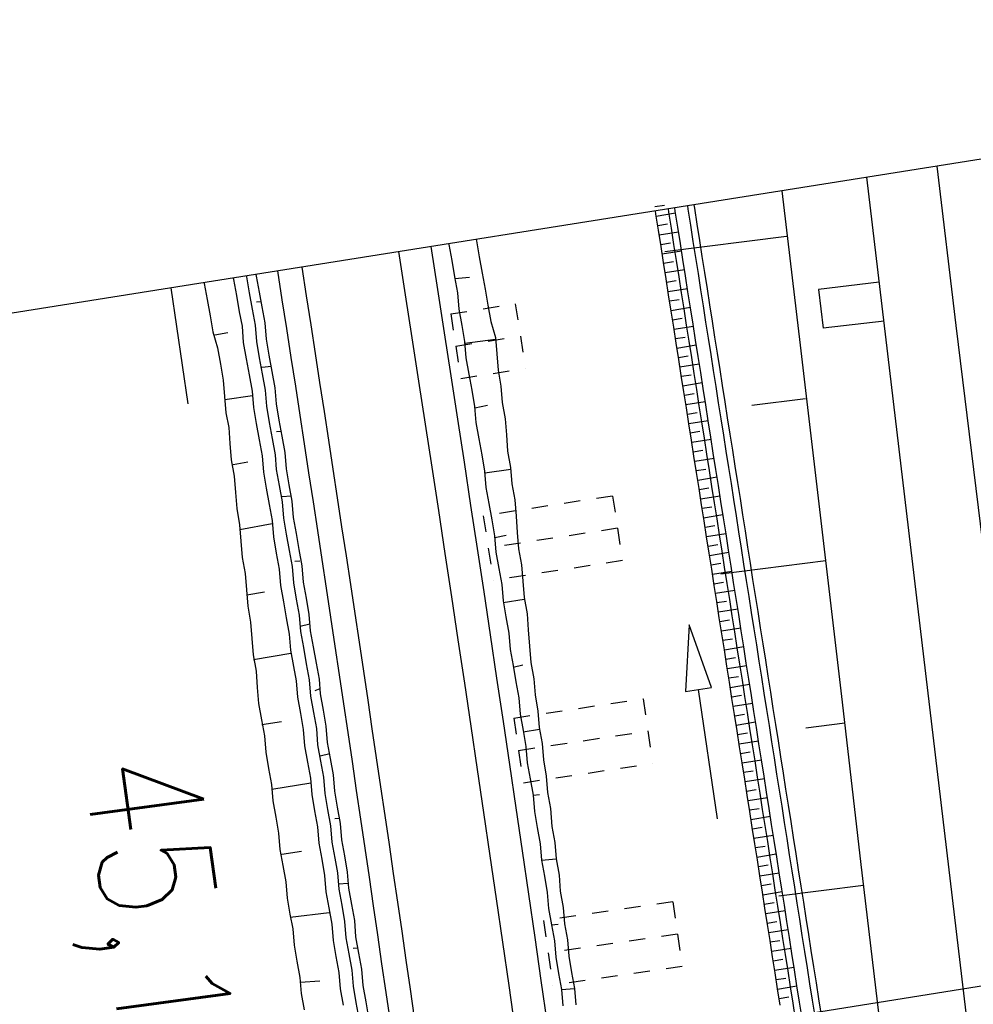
# Model space of a CAD drawing. Extents: x 447827 to 448299, y 438389 to 439851.
# Tile 109 of 116: x 447886 to 447916, y 439793 to 439823. Entities that reach past the tile are written whole.
import ezdxf

# ---------------------------------------------------------------- set-up
doc = ezdxf.new("R2010")
doc.units = 0
doc.header["$LTSCALE"] = 2
doc.header["$MEASUREMENT"] = 0
for name, pattern in [('ACAD_ISO05W100', [0.5, 0.25, -0.25]), ('AUSGEZOGEN', [0]), ('PUNKTX2', [0.5, 0.25, -0.25])]:
    doc.linetypes.add(name, pattern=pattern)
doc.layers.get('0').update_dxf_attribs({"linetype": 'AUSGEZOGEN'})
for name, color, linetype in [('DB-Bahnachse', 7, 'CONTINUOUS'), ('DB-Gleisachse', 7, 'CONTINUOUS'), ('DB-GRABEN', 15, 'AUSGEZOGEN'), ('DB-HZV-Stützscheiben', 15, 'CONTINUOUS'), ('DB-Ingenieurbauwerke', 15, 'CONTINUOUS'), ('DB-Regenrückhaltebecken_605', 15, 'CONTINUOUS'), ('DB-Wegboeschungen', 15, 'CONTINUOUS'), ('DB-Wege', 15, 'CONTINUOUS'), ('FBRTOP', 250, 'AUSGEZOGEN'), ('Planeinteilung', 250, 'CONTINUOUS'), ('RAHMEN', 7, 'AUSGEZOGEN')]:
    doc.layers.add(name, color=color, linetype=linetype)
doc.styles.add('ROMANS', font='romans.shx', dxfattribs={"width": 0.8})

# ---------------------------------------------------------------- blocks, each defined once
blk = doc.blocks.new('1135297')
blk.add_line((0, 297), (0, 0))
at = {"layer": 'RAHMEN'}
blk.add_line((25, 292), (25, 5), dxfattribs=at)

msp = doc.modelspace()

# ---------------------------------------------------------------- linework, layer by layer
at = {"layer": 'DB-Gleisachse', "linetype": 'Continuous'}
for p, q in [((447914.515, 439818.628), (447915.096, 439813.752)), ((447915.096, 439813.752), (447916.425, 439802.832))]:
    msp.add_line(p, q, dxfattribs=at)
at = {"layer": 'DB-GRABEN', "linetype": 'Continuous'}
for p, q in [((447909.771, 439817.873), (447910.334, 439813.15)), ((447909.914, 439816.474), (447906.193, 439816.004)), ((447910.334, 439813.15), (447911.613, 439802.224)), ((447910.491, 439811.507), (447908.854, 439811.3)), ((447911.117, 439806.546), (447907.906, 439806.141)), ((447906.934, 439804.589), (447906.828, 439802.552)), ((447907.62, 439802.668), (447906.934, 439804.589)), ((447906.828, 439802.552), (447907.224, 439802.61)), ((447907.224, 439802.61), (447907.62, 439802.668)), ((447907.805, 439798.652), (447907.224, 439802.61)), ((447911.613, 439802.224), (447912.19, 439797.257)), ((447911.694, 439801.579), (447910.504, 439801.429)), ((447912.19, 439797.257), (447914.547, 439777.396)), ((447912.271, 439796.613), (447909.679, 439796.285))]:
    msp.add_line(p, q, dxfattribs=at)
at = {"layer": 'DB-HZV-Stützscheiben', "linetype": 'PUNKTX2'}
for p, q in [((447899.642, 439814.104), (447901.618, 439814.413)), ((447901.618, 439814.413), (447901.927, 439812.437)), ((447899.642, 439814.104), (447899.951, 439812.128)), ((447899.951, 439812.128), (447901.927, 439812.437)), ((447904.593, 439808.531), (447900.64, 439807.925)), ((447904.593, 439808.531), (447904.896, 439806.554)), ((447900.64, 439807.925), (447900.943, 439805.948)), ((447904.896, 439806.554), (447900.943, 439805.948)), ((447901.568, 439801.736), (447905.524, 439802.329)), ((447905.524, 439802.329), (447905.821, 439800.351)), ((447901.568, 439801.736), (447901.865, 439799.758)), ((447901.865, 439799.758), (447905.821, 439800.351)), ((447906.439, 439796.111), (447902.481, 439795.538)), ((447906.439, 439796.111), (447906.726, 439794.131)), ((447902.481, 439795.538), (447902.767, 439793.558)), ((447906.726, 439794.131), (447902.767, 439793.558))]:
    msp.add_line(p, q, dxfattribs=at)
at = {"layer": 'DB-HZV-Stützscheiben', "linetype": 'ACAD_ISO05W100'}
for p, q in [((447899.797, 439813.116), (447901.773, 439813.425)), ((447904.745, 439807.543), (447900.791, 439806.937)), ((447901.717, 439800.747), (447905.672, 439801.34)), ((447906.583, 439795.121), (447902.624, 439794.548))]:
    msp.add_line(p, q, dxfattribs=at)
at = {"layer": 'DB-Ingenieurbauwerke', "linetype": 'Continuous'}
for p, q in [((447912.36, 439818.285), (447916.08, 439787.026)), ((447912.751, 439815.076), (447910.892, 439814.855)), ((447910.892, 439814.855), (447911.034, 439813.663)), ((447912.896, 439813.885), (447911.034, 439813.663))]:
    msp.add_line(p, q, dxfattribs=at)
at = {"layer": 'DB-Regenrückhaltebecken_605', "linetype": 'Continuous'}
for p, q in [((447905.884, 439817.385), (447906.18, 439817.432)), ((447906.315, 439817.218), (447906.299, 439817.321)), ((447906.512, 439817.249), (447906.496, 439817.352)), ((447906.907, 439817.311), (447906.891, 439817.415)), ((447906.985, 439816.817), (447906.907, 439817.311)), ((447907.105, 439817.342), (447907.089, 439817.446)), ((447907.183, 439816.848), (447907.105, 439817.342)), ((447905.92, 439817.156), (447905.904, 439817.258)), ((447905.997, 439816.662), (447905.92, 439817.156)), ((447905.929, 439817.096), (447906.521, 439817.192)), ((447906.392, 439816.724), (447906.315, 439817.218)), ((447906.59, 439816.755), (447906.512, 439817.249)), ((447905.974, 439816.808), (447906.27, 439816.856)), ((447906.47, 439816.23), (447906.392, 439816.724)), ((447906.667, 439816.261), (447906.59, 439816.755)), ((447907.063, 439816.323), (447906.985, 439816.817)), ((447907.26, 439816.354), (447907.183, 439816.848)), ((447906.075, 439816.168), (447905.997, 439816.662)), ((447906.019, 439816.519), (447906.612, 439816.615)), ((447906.065, 439816.231), (447906.361, 439816.279)), ((447906.152, 439815.674), (447906.075, 439816.168)), ((447906.547, 439815.736), (447906.47, 439816.23)), ((447906.745, 439815.767), (447906.667, 439816.261)), ((447907.14, 439815.829), (447907.063, 439816.323)), ((447907.338, 439815.86), (447907.26, 439816.354)), ((447906.11, 439815.943), (447906.702, 439816.038)), ((447907.218, 439815.335), (447907.14, 439815.829)), ((447907.415, 439815.366), (447907.338, 439815.86)), ((447906.23, 439815.18), (447906.152, 439815.674)), ((447906.155, 439815.654), (447906.452, 439815.702)), ((447906.625, 439815.242), (447906.547, 439815.736)), ((447906.822, 439815.273), (447906.745, 439815.767)), ((447906.201, 439815.366), (447906.793, 439815.461)), ((447906.702, 439814.748), (447906.625, 439815.242)), ((447906.9, 439814.779), (447906.822, 439815.273)), ((447907.295, 439814.842), (447907.218, 439815.335)), ((447907.493, 439814.873), (447907.415, 439815.366)), ((447906.307, 439814.686), (447906.23, 439815.18)), ((447906.246, 439815.077), (447906.542, 439815.125)), ((447906.291, 439814.789), (447906.884, 439814.884)), ((447906.385, 439814.192), (447906.307, 439814.686)), ((447906.78, 439814.255), (447906.702, 439814.748)), ((447906.978, 439814.286), (447906.9, 439814.779)), ((447907.373, 439814.348), (447907.295, 439814.842)), ((447907.57, 439814.379), (447907.493, 439814.873)), ((447906.336, 439814.5), (447906.633, 439814.548)), ((447906.382, 439814.212), (447906.974, 439814.307)), ((447907.45, 439813.854), (447907.373, 439814.348)), ((447907.648, 439813.885), (447907.57, 439814.379)), ((447906.462, 439813.699), (447906.385, 439814.192)), ((447906.857, 439813.761), (447906.78, 439814.255)), ((447907.055, 439813.792), (447906.978, 439814.286)), ((447906.427, 439813.924), (447906.723, 439813.971)), ((447906.54, 439813.205), (447906.462, 439813.699)), ((447906.472, 439813.635), (447907.065, 439813.73)), ((447906.935, 439813.267), (447906.857, 439813.761)), ((447907.133, 439813.298), (447907.055, 439813.792)), ((447907.528, 439813.36), (447907.45, 439813.854)), ((447907.725, 439813.391), (447907.648, 439813.885)), ((447906.518, 439813.347), (447906.814, 439813.394)), ((447907.803, 439812.897), (447907.725, 439813.391)), ((447906.617, 439812.711), (447906.54, 439813.205)), ((447906.563, 439813.058), (447907.155, 439813.154)), ((447907.013, 439812.773), (447906.935, 439813.267)), ((447907.21, 439812.804), (447907.133, 439813.298)), ((447907.605, 439812.866), (447907.528, 439813.36)), ((447906.608, 439812.77), (447906.904, 439812.817)), ((447907.288, 439812.31), (447907.21, 439812.804)), ((447907.683, 439812.372), (447907.605, 439812.866)), ((447907.88, 439812.403), (447907.803, 439812.897)), ((447906.695, 439812.217), (447906.617, 439812.711)), ((447906.653, 439812.481), (447907.246, 439812.577)), ((447907.09, 439812.279), (447907.013, 439812.773)), ((447906.773, 439811.723), (447906.695, 439812.217)), ((447906.699, 439812.193), (447906.995, 439812.241)), ((447907.168, 439811.785), (447907.09, 439812.279)), ((447907.365, 439811.816), (447907.288, 439812.31)), ((447907.76, 439811.878), (447907.683, 439812.372)), ((447907.958, 439811.909), (447907.88, 439812.403)), ((447906.744, 439811.904), (447907.336, 439812)), ((447908.036, 439811.415), (447907.958, 439811.909)), ((447906.85, 439811.229), (447906.773, 439811.723)), ((447906.789, 439811.616), (447907.085, 439811.664)), ((447907.245, 439811.291), (447907.168, 439811.785)), ((447907.443, 439811.322), (447907.365, 439811.816)), ((447907.838, 439811.384), (447907.76, 439811.878)), ((447906.835, 439811.328), (447907.427, 439811.423)), ((447907.323, 439810.797), (447907.245, 439811.291)), ((447907.52, 439810.828), (447907.443, 439811.322)), ((447907.915, 439810.89), (447907.838, 439811.384)), ((447908.113, 439810.921), (447908.036, 439811.415)), ((447906.928, 439810.735), (447906.85, 439811.229)), ((447906.88, 439811.039), (447907.176, 439811.087)), ((447906.925, 439810.751), (447907.517, 439810.846)), ((447907.005, 439810.241), (447906.928, 439810.735)), ((447907.4, 439810.303), (447907.323, 439810.797)), ((447907.598, 439810.334), (447907.52, 439810.828)), ((447907.993, 439810.396), (447907.915, 439810.89)), ((447908.191, 439810.427), (447908.113, 439810.921)), ((447906.97, 439810.462), (447907.267, 439810.51)), ((447908.071, 439809.902), (447907.993, 439810.396)), ((447908.268, 439809.933), (447908.191, 439810.427)), ((447907.083, 439809.747), (447907.005, 439810.241)), ((447907.016, 439810.174), (447907.608, 439810.269)), ((447907.478, 439809.809), (447907.4, 439810.303)), ((447907.675, 439809.84), (447907.598, 439810.334)), ((447907.061, 439809.885), (447907.357, 439809.933)), ((447907.555, 439809.315), (447907.478, 439809.809)), ((447907.753, 439809.346), (447907.675, 439809.84)), ((447908.148, 439809.408), (447908.071, 439809.902)), ((447908.346, 439809.439), (447908.268, 439809.933)), ((447907.16, 439809.253), (447907.083, 439809.747)), ((447907.106, 439809.597), (447907.699, 439809.692)), ((447907.152, 439809.308), (447907.448, 439809.356)), ((447907.238, 439808.759), (447907.16, 439809.253)), ((447907.633, 439808.821), (447907.555, 439809.315)), ((447907.83, 439808.852), (447907.753, 439809.346)), ((447908.226, 439808.914), (447908.148, 439809.408)), ((447908.423, 439808.945), (447908.346, 439809.439)), ((447907.197, 439809.02), (447907.789, 439809.115)), ((447908.303, 439808.42), (447908.226, 439808.914)), ((447908.501, 439808.451), (447908.423, 439808.945)), ((447907.315, 439808.265), (447907.238, 439808.759)), ((447907.242, 439808.732), (447907.538, 439808.779)), ((447907.71, 439808.327), (447907.633, 439808.821)), ((447907.908, 439808.358), (447907.83, 439808.852)), ((447907.287, 439808.443), (447907.88, 439808.539)), ((447907.393, 439807.771), (447907.315, 439808.265)), ((447907.788, 439807.833), (447907.71, 439808.327)), ((447907.986, 439807.864), (447907.908, 439808.358)), ((447908.381, 439807.926), (447908.303, 439808.42)), ((447908.578, 439807.957), (447908.501, 439808.451)), ((447907.333, 439808.155), (447907.629, 439808.202)), ((447907.378, 439807.866), (447907.97, 439807.962)), ((447907.47, 439807.277), (447907.393, 439807.771)), ((447907.866, 439807.339), (447907.788, 439807.833)), ((447908.063, 439807.37), (447907.986, 439807.864)), ((447908.458, 439807.432), (447908.381, 439807.926)), ((447908.656, 439807.463), (447908.578, 439807.957)), ((447907.423, 439807.578), (447907.719, 439807.626)), ((447907.468, 439807.289), (447908.061, 439807.385)), ((447908.141, 439806.876), (447908.063, 439807.37)), ((447908.536, 439806.938), (447908.458, 439807.432)), ((447908.733, 439806.969), (447908.656, 439807.463)), ((447907.548, 439806.783), (447907.47, 439807.277)), ((447907.943, 439806.845), (447907.866, 439807.339)), ((447907.514, 439807.001), (447907.81, 439807.049)), ((447907.625, 439806.289), (447907.548, 439806.783)), ((447907.559, 439806.713), (447908.151, 439806.808)), ((447908.021, 439806.351), (447907.943, 439806.845)), ((447908.218, 439806.382), (447908.141, 439806.876)), ((447908.613, 439806.444), (447908.536, 439806.938)), ((447908.811, 439806.475), (447908.733, 439806.969)), ((447907.604, 439806.424), (447907.9, 439806.472)), ((447908.888, 439805.981), (447908.811, 439806.475)), ((447907.703, 439805.795), (447907.625, 439806.289)), ((447907.65, 439806.136), (447908.242, 439806.231)), ((447908.098, 439805.857), (447908.021, 439806.351)), ((447908.296, 439805.888), (447908.218, 439806.382)), ((447908.691, 439805.95), (447908.613, 439806.444)), ((447907.695, 439805.847), (447907.991, 439805.895)), ((447908.176, 439805.363), (447908.098, 439805.857)), ((447908.373, 439805.394), (447908.296, 439805.888)), ((447908.768, 439805.456), (447908.691, 439805.95)), ((447908.966, 439805.487), (447908.888, 439805.981)), ((447907.781, 439805.301), (447907.703, 439805.795)), ((447907.74, 439805.559), (447908.333, 439805.654)), ((447907.858, 439804.807), (447907.781, 439805.301)), ((447907.785, 439805.27), (447908.082, 439805.318)), ((447908.253, 439804.869), (447908.176, 439805.363)), ((447908.451, 439804.9), (447908.373, 439805.394)), ((447908.846, 439804.962), (447908.768, 439805.456)), ((447909.044, 439804.994), (447908.966, 439805.487)), ((447907.831, 439804.982), (447908.423, 439805.077)), ((447908.924, 439804.469), (447908.846, 439804.962)), ((447909.121, 439804.5), (447909.044, 439804.994)), ((447907.936, 439804.313), (447907.858, 439804.807)), ((447907.876, 439804.693), (447908.172, 439804.741)), ((447908.331, 439804.375), (447908.253, 439804.869)), ((447908.528, 439804.407), (447908.451, 439804.9)), ((447907.921, 439804.405), (447908.514, 439804.5)), ((447908.408, 439803.882), (447908.331, 439804.375)), ((447908.606, 439803.913), (447908.528, 439804.407)), ((447909.001, 439803.975), (447908.924, 439804.469)), ((447909.199, 439804.006), (447909.121, 439804.5)), ((447908.013, 439803.82), (447907.936, 439804.313)), ((447907.967, 439804.117), (447908.263, 439804.164)), ((447908.012, 439803.828), (447908.604, 439803.923)), ((447908.091, 439803.326), (447908.013, 439803.82)), ((447908.486, 439803.388), (447908.408, 439803.882)), ((447908.683, 439803.419), (447908.606, 439803.913)), ((447909.079, 439803.481), (447909.001, 439803.975)), ((447909.276, 439803.512), (447909.199, 439804.006)), ((447908.057, 439803.54), (447908.353, 439803.587)), ((447909.156, 439802.987), (447909.079, 439803.481)), ((447909.354, 439803.018), (447909.276, 439803.512)), ((447908.168, 439802.832), (447908.091, 439803.326)), ((447908.102, 439803.251), (447908.695, 439803.347)), ((447908.563, 439802.894), (447908.486, 439803.388)), ((447908.761, 439802.925), (447908.683, 439803.419)), ((447908.148, 439802.963), (447908.444, 439803.01)), ((447908.641, 439802.4), (447908.563, 439802.894)), ((447908.839, 439802.431), (447908.761, 439802.925)), ((447909.234, 439802.493), (447909.156, 439802.987)), ((447909.431, 439802.524), (447909.354, 439803.018)), ((447908.246, 439802.338), (447908.168, 439802.832)), ((447908.193, 439802.674), (447908.785, 439802.77)), ((447908.238, 439802.386), (447908.534, 439802.434)), ((447908.323, 439801.844), (447908.246, 439802.338)), ((447908.719, 439801.906), (447908.641, 439802.4)), ((447908.916, 439801.937), (447908.839, 439802.431)), ((447909.311, 439801.999), (447909.234, 439802.493)), ((447909.509, 439802.03), (447909.431, 439802.524)), ((447908.284, 439802.097), (447908.876, 439802.193)), ((447908.994, 439801.443), (447908.916, 439801.937)), ((447909.389, 439801.505), (447909.311, 439801.999)), ((447909.586, 439801.536), (447909.509, 439802.03)), ((447908.401, 439801.35), (447908.323, 439801.844)), ((447908.329, 439801.809), (447908.625, 439801.857)), ((447908.796, 439801.412), (447908.719, 439801.906)), ((447908.374, 439801.521), (447908.966, 439801.616)), ((447908.478, 439800.856), (447908.401, 439801.35)), ((447908.874, 439800.918), (447908.796, 439801.412)), ((447909.071, 439800.949), (447908.994, 439801.443)), ((447909.466, 439801.011), (447909.389, 439801.505)), ((447909.664, 439801.042), (447909.586, 439801.536)), ((447908.419, 439801.232), (447908.716, 439801.28)), ((447908.465, 439800.944), (447909.057, 439801.039)), ((447909.741, 439800.548), (447909.664, 439801.042)), ((447908.556, 439800.362), (447908.478, 439800.856)), ((447908.951, 439800.424), (447908.874, 439800.918)), ((447909.149, 439800.455), (447909.071, 439800.949)), ((447909.544, 439800.517), (447909.466, 439801.011)), ((447908.51, 439800.655), (447908.806, 439800.703)), ((447908.555, 439800.367), (447909.148, 439800.462)), ((447909.226, 439799.961), (447909.149, 439800.455)), ((447909.621, 439800.023), (447909.544, 439800.517)), ((447909.819, 439800.054), (447909.741, 439800.548)), ((447908.634, 439799.868), (447908.556, 439800.362)), ((447909.029, 439799.93), (447908.951, 439800.424)), ((447908.6, 439800.078), (447908.897, 439800.126)), ((447908.711, 439799.374), (447908.634, 439799.868)), ((447908.646, 439799.79), (447909.238, 439799.885)), ((447909.106, 439799.436), (447909.029, 439799.93)), ((447909.304, 439799.467), (447909.226, 439799.961)), ((447909.699, 439799.529), (447909.621, 439800.023)), ((447909.897, 439799.56), (447909.819, 439800.054)), ((447908.691, 439799.501), (447908.987, 439799.549)), ((447909.776, 439799.035), (447909.699, 439799.529)), ((447909.974, 439799.066), (447909.897, 439799.56)), ((447908.789, 439798.88), (447908.711, 439799.374)), ((447908.736, 439799.213), (447909.329, 439799.308)), ((447909.184, 439798.942), (447909.106, 439799.436)), ((447909.381, 439798.973), (447909.304, 439799.467)), ((447908.782, 439798.925), (447909.078, 439798.972)), ((447909.261, 439798.448), (447909.184, 439798.942)), ((447909.459, 439798.479), (447909.381, 439798.973)), ((447909.854, 439798.541), (447909.776, 439799.035)), ((447910.052, 439798.572), (447909.974, 439799.066)), ((447908.866, 439798.386), (447908.789, 439798.88)), ((447908.827, 439798.636), (447909.419, 439798.732)), ((447908.944, 439797.892), (447908.866, 439798.386)), ((447908.872, 439798.348), (447909.168, 439798.395)), ((447909.339, 439797.954), (447909.261, 439798.448)), ((447909.536, 439797.985), (447909.459, 439798.479)), ((447909.932, 439798.047), (447909.854, 439798.541)), ((447910.129, 439798.078), (447910.052, 439798.572)), ((447908.917, 439798.059), (447909.51, 439798.155)), ((447910.009, 439797.553), (447909.932, 439798.047)), ((447910.207, 439797.584), (447910.129, 439798.078)), ((447909.021, 439797.398), (447908.944, 439797.892)), ((447908.963, 439797.771), (447909.259, 439797.819)), ((447909.416, 439797.46), (447909.339, 439797.954)), ((447909.614, 439797.491), (447909.536, 439797.985)), ((447909.008, 439797.482), (447909.6, 439797.578)), ((447909.494, 439796.966), (447909.416, 439797.46)), ((447909.692, 439796.997), (447909.614, 439797.491)), ((447910.087, 439797.059), (447910.009, 439797.553)), ((447910.284, 439797.09), (447910.207, 439797.584)), ((447909.099, 439796.904), (447909.021, 439797.398)), ((447909.053, 439797.194), (447909.349, 439797.242)), ((447909.099, 439796.906), (447909.691, 439797.001)), ((447909.176, 439796.41), (447909.099, 439796.904)), ((447909.571, 439796.472), (447909.494, 439796.966)), ((447909.769, 439796.503), (447909.692, 439796.997)), ((447910.164, 439796.565), (447910.087, 439797.059)), ((447910.362, 439796.596), (447910.284, 439797.09)), ((447909.144, 439796.617), (447909.44, 439796.665)), ((447910.242, 439796.071), (447910.164, 439796.565)), ((447910.439, 439796.102), (447910.362, 439796.596)), ((447909.254, 439795.916), (447909.176, 439796.41)), ((447909.189, 439796.329), (447909.781, 439796.424)), ((447909.649, 439795.978), (447909.571, 439796.472)), ((447909.847, 439796.009), (447909.769, 439796.503)), ((447909.234, 439796.04), (447909.531, 439796.088)), ((447909.331, 439795.422), (447909.254, 439795.916)), ((447909.727, 439795.484), (447909.649, 439795.978)), ((447909.924, 439795.515), (447909.847, 439796.009)), ((447910.319, 439795.577), (447910.242, 439796.071)), ((447910.517, 439795.608), (447910.439, 439796.102)), ((447909.28, 439795.752), (447909.872, 439795.847)), ((447909.325, 439795.463), (447909.621, 439795.511)), ((447909.409, 439794.928), (447909.331, 439795.422)), ((447909.804, 439794.99), (447909.727, 439795.484)), ((447910.002, 439795.021), (447909.924, 439795.515)), ((447910.397, 439795.083), (447910.319, 439795.577)), ((447910.594, 439795.114), (447910.517, 439795.608)), ((447909.37, 439795.175), (447909.963, 439795.27)), ((447910.079, 439794.527), (447910.002, 439795.021)), ((447910.474, 439794.59), (447910.397, 439795.083)), ((447910.672, 439794.621), (447910.594, 439795.114)), ((447909.486, 439794.434), (447909.409, 439794.928)), ((447909.416, 439794.886), (447909.712, 439794.934)), ((447909.882, 439794.496), (447909.804, 439794.99)), ((447909.461, 439794.598), (447910.053, 439794.693)), ((447909.564, 439793.94), (447909.486, 439794.434)), ((447909.959, 439794.003), (447909.882, 439794.496)), ((447910.157, 439794.034), (447910.079, 439794.527)), ((447910.552, 439794.096), (447910.474, 439794.59)), ((447910.749, 439794.127), (447910.672, 439794.621)), ((447909.506, 439794.31), (447909.802, 439794.357)), ((447909.551, 439794.021), (447910.144, 439794.116)), ((447910.827, 439793.633), (447910.749, 439794.127)), ((447909.642, 439793.447), (447909.564, 439793.94)), ((447910.037, 439793.509), (447909.959, 439794.003)), ((447910.234, 439793.54), (447910.157, 439794.034)), ((447910.629, 439793.602), (447910.552, 439794.096)), ((447909.597, 439793.733), (447909.893, 439793.78)), ((447909.642, 439793.444), (447910.234, 439793.54)), ((447910.114, 439793.015), (447910.037, 439793.509)), ((447910.312, 439793.046), (447910.234, 439793.54)), ((447910.707, 439793.108), (447910.629, 439793.602)), ((447910.905, 439793.139), (447910.827, 439793.633)), ((447909.719, 439792.953), (447909.642, 439793.447)), ((447909.687, 439793.156), (447909.983, 439793.203)), ((447910.192, 439792.521), (447910.114, 439793.015)), ((447910.389, 439792.552), (447910.312, 439793.046)), ((447910.785, 439792.614), (447910.707, 439793.108)), ((447910.982, 439792.645), (447910.905, 439793.139))]:
    msp.add_line(p, q, dxfattribs=at)
at = {"layer": 'DB-Wegboeschungen', "linetype": 'Continuous'}
for p, q in [((447899.578, 439816.251), (447899.583, 439816.227)), ((447899.583, 439816.227), (447899.672, 439815.733)), ((447900.419, 439816.385), (447900.426, 439816.344)), ((447900.426, 439816.344), (447900.515, 439815.849)), ((447900.515, 439815.849), (447900.604, 439815.355)), ((447899.672, 439815.733), (447899.761, 439815.238)), ((447892.993, 439815.203), (447892.996, 439815.158)), ((447893.389, 439815.266), (447893.391, 439815.239)), ((447893.391, 439815.239), (447893.48, 439814.744)), ((447893.686, 439815.314), (447893.69, 439815.262)), ((447893.69, 439815.262), (447893.779, 439814.768)), ((447899.761, 439815.238), (447899.85, 439814.744)), ((447899.765, 439815.188), (447900.213, 439815.224)), ((447900.604, 439815.355), (447900.693, 439814.86)), ((447891.616, 439811.356), (447891.096, 439814.902)), ((447892.099, 439815.061), (447892.103, 439815.037)), ((447892.103, 439815.037), (447892.192, 439814.543)), ((447892.996, 439815.158), (447893.085, 439814.663)), ((447893.085, 439814.663), (447893.174, 439814.168)), ((447893.48, 439814.744), (447893.569, 439814.25)), ((447893.779, 439814.768), (447893.864, 439814.323)), ((447899.85, 439814.744), (447899.889, 439814.245)), ((447900.693, 439814.86), (447900.782, 439814.366)), ((447892.192, 439814.543), (447892.281, 439814.048)), ((447893.853, 439814.473), (447893.703, 439814.461)), ((447893.864, 439814.323), (447893.953, 439813.829)), ((447900.782, 439814.366), (447900.871, 439813.871)), ((447892.281, 439814.048), (447892.37, 439813.554)), ((447893.174, 439814.168), (447893.26, 439813.724)), ((447893.569, 439814.25), (447893.658, 439813.755)), ((447899.889, 439814.245), (447899.978, 439813.751)), ((447893.26, 439813.724), (447893.299, 439813.225)), ((447893.658, 439813.755), (447893.697, 439813.257)), ((447893.953, 439813.829), (447893.993, 439813.33)), ((447899.978, 439813.751), (447900.067, 439813.256)), ((447900.871, 439813.871), (447901.01, 439813.381)), ((447892.37, 439813.554), (447892.509, 439813.063)), ((447892.428, 439813.458), (447892.823, 439813.539)), ((447893.299, 439813.225), (447893.388, 439812.731)), ((447893.697, 439813.257), (447893.787, 439812.762)), ((447893.993, 439813.33), (447894.082, 439812.836)), ((447900.067, 439813.256), (447900.106, 439812.758)), ((447900.071, 439813.206), (447901.014, 439813.331)), ((447901.01, 439813.381), (447901.05, 439812.882)), ((447892.509, 439813.063), (447892.598, 439812.568)), ((447894.082, 439812.836), (447894.171, 439812.341)), ((447901.05, 439812.882), (447901.089, 439812.384)), ((447892.598, 439812.568), (447892.687, 439812.074)), ((447893.388, 439812.731), (447893.477, 439812.236)), ((447893.787, 439812.762), (447893.876, 439812.268)), ((447894.159, 439812.491), (447893.86, 439812.467)), ((447900.106, 439812.758), (447900.195, 439812.263)), ((447893.477, 439812.236), (447893.566, 439811.742)), ((447893.876, 439812.268), (447893.965, 439811.773)), ((447894.171, 439812.341), (447894.26, 439811.846)), ((447900.195, 439812.263), (447900.284, 439811.769)), ((447901.089, 439812.384), (447901.178, 439811.889)), ((447892.687, 439812.074), (447892.726, 439811.575)), ((447901.178, 439811.889), (447901.217, 439811.391)), ((447893.578, 439811.592), (447892.734, 439811.476)), ((447893.566, 439811.742), (447893.605, 439811.243)), ((447893.965, 439811.773), (447894.004, 439811.275)), ((447894.26, 439811.846), (447894.299, 439811.348)), ((447900.284, 439811.769), (447900.374, 439811.274)), ((447892.726, 439811.575), (447892.766, 439811.077)), ((447894.299, 439811.348), (447894.388, 439810.853)), ((447900.377, 439811.224), (447900.772, 439811.306)), ((447901.217, 439811.391), (447901.306, 439810.896)), ((447892.766, 439811.077), (447892.851, 439810.632)), ((447893.605, 439811.243), (447893.694, 439810.749)), ((447894.004, 439811.275), (447894.093, 439810.78)), ((447900.374, 439811.274), (447900.413, 439810.776)), ((447893.694, 439810.749), (447893.783, 439810.254)), ((447894.093, 439810.78), (447894.182, 439810.286)), ((447894.388, 439810.853), (447894.477, 439810.359)), ((447900.413, 439810.776), (447900.502, 439810.281)), ((447901.306, 439810.896), (447901.345, 439810.398)), ((447892.851, 439810.632), (447892.89, 439810.134)), ((447894.465, 439810.508), (447894.316, 439810.497)), ((447901.345, 439810.398), (447901.384, 439809.899)), ((447892.89, 439810.134), (447892.929, 439809.635)), ((447893.783, 439810.254), (447893.872, 439809.76)), ((447894.182, 439810.286), (447894.271, 439809.791)), ((447894.477, 439810.359), (447894.566, 439809.864)), ((447900.502, 439810.281), (447900.591, 439809.787)), ((447894.271, 439809.791), (447894.306, 439809.342)), ((447894.566, 439809.864), (447894.605, 439809.366)), ((447900.591, 439809.787), (447900.68, 439809.292)), ((447901.384, 439809.899), (447901.473, 439809.405)), ((447892.929, 439809.635), (447893.018, 439809.141)), ((447892.991, 439809.49), (447893.435, 439809.575)), ((447893.872, 439809.76), (447893.911, 439809.261)), ((447893.911, 439809.261), (447894.001, 439808.767)), ((447894.306, 439809.342), (447894.395, 439808.848)), ((447894.605, 439809.366), (447894.694, 439808.871)), ((447900.68, 439809.292), (447900.719, 439808.794)), ((447900.684, 439809.242), (447901.477, 439809.355)), ((447901.473, 439809.405), (447901.513, 439808.906)), ((447893.018, 439809.141), (447893.057, 439808.642)), ((447894.694, 439808.871), (447894.784, 439808.377)), ((447901.513, 439808.906), (447901.602, 439808.412)), ((447893.057, 439808.642), (447893.097, 439808.144)), ((447894.001, 439808.767), (447894.09, 439808.272)), ((447894.395, 439808.848), (447894.484, 439808.353)), ((447900.719, 439808.794), (447900.808, 439808.299)), ((447894.09, 439808.272), (447894.179, 439807.778)), ((447894.772, 439808.526), (447894.473, 439808.503)), ((447894.484, 439808.353), (447894.524, 439807.855)), ((447894.784, 439808.377), (447894.823, 439807.878)), ((447900.808, 439808.299), (447900.897, 439807.804)), ((447901.602, 439808.412), (447901.641, 439807.913)), ((447893.097, 439808.144), (447893.186, 439807.649)), ((447894.186, 439807.678), (447893.197, 439807.5)), ((447894.179, 439807.778), (447894.218, 439807.279)), ((447894.524, 439807.855), (447894.613, 439807.36)), ((447894.823, 439807.878), (447894.912, 439807.384)), ((447900.897, 439807.804), (447900.986, 439807.31)), ((447901.641, 439807.913), (447901.68, 439807.415)), ((447893.186, 439807.649), (447893.225, 439807.151)), ((447894.613, 439807.36), (447894.702, 439806.866)), ((447894.912, 439807.384), (447895.001, 439806.889)), ((447901.68, 439807.415), (447901.719, 439806.916)), ((447893.225, 439807.151), (447893.264, 439806.652)), ((447894.218, 439807.279), (447894.307, 439806.785)), ((447900.986, 439807.31), (447901.025, 439806.812)), ((447900.99, 439807.26), (447901.335, 439807.337)), ((447894.307, 439806.785), (447894.396, 439806.29)), ((447894.702, 439806.866), (447894.791, 439806.371)), ((447895.001, 439806.889), (447895.09, 439806.395)), ((447901.025, 439806.812), (447901.115, 439806.317)), ((447901.719, 439806.916), (447901.808, 439806.422)), ((447893.264, 439806.652), (447893.353, 439806.158)), ((447895.028, 439806.54), (447894.879, 439806.529)), ((447893.353, 439806.158), (447893.392, 439805.659)), ((447894.396, 439806.29), (447894.435, 439805.792)), ((447894.791, 439806.371), (447894.83, 439805.873)), ((447895.09, 439806.395), (447895.129, 439805.896)), ((447901.115, 439806.317), (447901.204, 439805.822)), ((447901.808, 439806.422), (447901.848, 439805.923)), ((447894.83, 439805.873), (447894.919, 439805.378)), ((447895.129, 439805.896), (447895.218, 439805.402)), ((447901.848, 439805.923), (447901.887, 439805.425)), ((447893.392, 439805.659), (447893.432, 439805.161)), ((447893.404, 439805.51), (447893.948, 439805.603)), ((447894.435, 439805.792), (447894.524, 439805.297)), ((447901.204, 439805.822), (447901.243, 439805.324)), ((447894.524, 439805.297), (447894.613, 439804.802)), ((447894.919, 439805.378), (447895.008, 439804.884)), ((447895.218, 439805.402), (447895.307, 439804.907)), ((447901.243, 439805.324), (447901.332, 439804.829)), ((447901.247, 439805.274), (447901.891, 439805.375)), ((447901.887, 439805.425), (447901.976, 439804.93)), ((447893.432, 439805.161), (447893.521, 439804.666)), ((447893.521, 439804.666), (447893.56, 439804.168)), ((447894.613, 439804.802), (447894.702, 439804.308)), ((447895.008, 439804.884), (447895.047, 439804.385)), ((447895.307, 439804.907), (447895.346, 439804.409)), ((447901.332, 439804.829), (447901.421, 439804.335)), ((447901.976, 439804.93), (447902.015, 439804.432)), ((447895.331, 439804.608), (447895.036, 439804.535)), ((447895.047, 439804.385), (447895.136, 439803.891)), ((447895.346, 439804.409), (447895.435, 439803.914)), ((447902.015, 439804.432), (447902.054, 439803.933)), ((447893.56, 439804.168), (447893.599, 439803.67)), ((447894.702, 439804.308), (447894.742, 439803.81)), ((447901.421, 439804.335), (447901.46, 439803.836)), ((447894.742, 439803.81), (447894.831, 439803.315)), ((447895.136, 439803.891), (447895.225, 439803.396)), ((447895.435, 439803.914), (447895.525, 439803.42)), ((447901.46, 439803.836), (447901.549, 439803.342)), ((447902.054, 439803.933), (447902.094, 439803.435)), ((447893.599, 439803.67), (447893.688, 439803.175)), ((447894.749, 439803.71), (447893.611, 439803.52)), ((447893.688, 439803.175), (447893.727, 439802.676)), ((447894.831, 439803.315), (447894.916, 439802.87)), ((447895.225, 439803.396), (447895.314, 439802.902)), ((447895.525, 439803.42), (447895.614, 439802.925)), ((447901.549, 439803.342), (447901.638, 439802.847)), ((447901.553, 439803.292), (447901.848, 439803.365)), ((447902.094, 439803.435), (447902.183, 439802.94)), ((447894.916, 439802.87), (447894.955, 439802.372)), ((447895.314, 439802.902), (447895.354, 439802.403)), ((447895.614, 439802.925), (447895.649, 439802.477)), ((447901.638, 439802.847), (447901.727, 439802.353)), ((447902.183, 439802.94), (447902.222, 439802.442)), ((447893.727, 439802.676), (447893.766, 439802.178)), ((447895.637, 439802.626), (447895.491, 439802.565)), ((447894.955, 439802.372), (447895.044, 439801.877)), ((447895.354, 439802.403), (447895.443, 439801.909)), ((447895.649, 439802.477), (447895.738, 439801.982)), ((447901.727, 439802.353), (447901.766, 439801.854)), ((447902.222, 439802.442), (447902.311, 439801.947)), ((447893.766, 439802.178), (447893.856, 439801.683)), ((447895.738, 439801.982), (447895.827, 439801.487)), ((447902.311, 439801.947), (447902.35, 439801.449)), ((447893.856, 439801.683), (447893.945, 439801.189)), ((447895.044, 439801.877), (447895.133, 439801.383)), ((447895.443, 439801.909), (447895.532, 439801.414)), ((447901.766, 439801.854), (447901.856, 439801.36)), ((447893.867, 439801.534), (447894.462, 439801.631)), ((447895.133, 439801.383), (447895.172, 439800.884)), ((447895.532, 439801.414), (447895.571, 439800.916)), ((447895.827, 439801.487), (447895.866, 439800.989)), ((447901.856, 439801.36), (447901.945, 439800.865)), ((447901.859, 439801.31), (447902.354, 439801.399)), ((447902.35, 439801.449), (447902.439, 439800.954)), ((447893.945, 439801.189), (447893.984, 439800.69)), ((447895.172, 439800.884), (447895.261, 439800.39)), ((447895.571, 439800.916), (447895.66, 439800.421)), ((447895.866, 439800.989), (447895.955, 439800.494)), ((447901.945, 439800.865), (447901.984, 439800.367)), ((447902.439, 439800.954), (447902.478, 439800.456)), ((447893.984, 439800.69), (447894.073, 439800.196)), ((447895.943, 439800.644), (447895.648, 439800.571)), ((447895.955, 439800.494), (447896.044, 439800)), ((447902.478, 439800.456), (447902.567, 439799.961)), ((447894.073, 439800.196), (447894.162, 439799.701)), ((447895.261, 439800.39), (447895.35, 439799.895)), ((447895.66, 439800.421), (447895.749, 439799.927)), ((447901.984, 439800.367), (447902.073, 439799.872)), ((447895.35, 439799.895), (447895.39, 439799.397)), ((447895.749, 439799.927), (447895.788, 439799.428)), ((447896.044, 439800), (447896.083, 439799.501)), ((447902.073, 439799.872), (447902.162, 439799.378)), ((447902.567, 439799.961), (447902.607, 439799.463)), ((447894.162, 439799.701), (447894.201, 439799.203)), ((447895.362, 439799.746), (447894.174, 439799.552)), ((447895.39, 439799.397), (447895.479, 439798.902)), ((447895.788, 439799.428), (447895.877, 439798.934)), ((447896.083, 439799.501), (447896.173, 439799.007)), ((447902.162, 439799.378), (447902.361, 439799.393)), ((447902.162, 439799.378), (447902.201, 439798.879)), ((447902.607, 439799.463), (447902.696, 439798.968)), ((447894.201, 439799.203), (447894.29, 439798.708)), ((447895.877, 439798.934), (447895.966, 439798.439)), ((447896.173, 439799.007), (447896.262, 439798.512)), ((447902.696, 439798.968), (447902.739, 439798.42)), ((447894.29, 439798.708), (447894.379, 439798.214)), ((447895.479, 439798.902), (447895.568, 439798.408)), ((447896.25, 439798.662), (447896.1, 439798.65)), ((447902.201, 439798.879), (447902.29, 439798.385)), ((447895.568, 439798.408), (447895.607, 439797.909)), ((447895.966, 439798.439), (447896.006, 439797.941)), ((447896.262, 439798.512), (447896.301, 439798.014)), ((447902.29, 439798.385), (447902.379, 439797.89)), ((447902.739, 439798.42), (447902.828, 439797.925)), ((447894.379, 439798.214), (447894.418, 439797.715)), ((447895.607, 439797.909), (447895.696, 439797.415)), ((447896.006, 439797.941), (447896.095, 439797.446)), ((447896.301, 439798.014), (447896.39, 439797.519)), ((447902.379, 439797.89), (447902.418, 439797.392)), ((447902.828, 439797.925), (447902.867, 439797.427)), ((447894.418, 439797.715), (447894.507, 439797.221)), ((447894.48, 439797.57), (447895.074, 439797.667)), ((447896.095, 439797.446), (447896.18, 439797.001)), ((447896.39, 439797.519), (447896.479, 439797.025)), ((447902.418, 439797.392), (447902.867, 439797.427)), ((447902.867, 439797.427), (447902.956, 439796.932)), ((447894.507, 439797.221), (447894.597, 439796.726)), ((447895.696, 439797.415), (447895.785, 439796.92)), ((447902.418, 439797.392), (447902.507, 439796.897)), ((447895.785, 439796.92), (447895.824, 439796.422)), ((447896.18, 439797.001), (447896.219, 439796.503)), ((447896.479, 439797.025), (447896.518, 439796.526)), ((447902.507, 439796.897), (447902.597, 439796.403)), ((447902.956, 439796.932), (447902.995, 439796.434)), ((447894.597, 439796.726), (447894.636, 439796.228)), ((447896.506, 439796.676), (447896.207, 439796.652)), ((447896.518, 439796.526), (447896.607, 439796.032)), ((447894.636, 439796.228), (447894.725, 439795.733)), ((447895.824, 439796.422), (447895.913, 439795.927)), ((447896.219, 439796.503), (447896.308, 439796.008)), ((447902.597, 439796.403), (447902.636, 439795.904)), ((447902.995, 439796.434), (447903.084, 439795.94)), ((447895.913, 439795.927), (447896.002, 439795.433)), ((447896.308, 439796.008), (447896.397, 439795.514)), ((447896.607, 439796.032), (447896.696, 439795.537)), ((447903.084, 439795.94), (447903.124, 439795.441)), ((447894.725, 439795.733), (447894.81, 439795.289)), ((447895.925, 439795.778), (447894.733, 439795.634)), ((447902.636, 439795.904), (447902.725, 439795.41)), ((447896.002, 439795.433), (447896.042, 439794.934)), ((447896.397, 439795.514), (447896.436, 439795.015)), ((447896.696, 439795.537), (447896.735, 439795.039)), ((447902.725, 439795.41), (447902.924, 439795.425)), ((447902.725, 439795.41), (447902.814, 439794.915)), ((447903.124, 439795.441), (447903.213, 439794.947)), ((447894.81, 439795.289), (447894.849, 439794.79)), ((447896.436, 439795.015), (447896.525, 439794.521)), ((447896.735, 439795.039), (447896.824, 439794.544)), ((447894.849, 439794.79), (447894.938, 439794.296)), ((447896.042, 439794.934), (447896.131, 439794.44)), ((447902.814, 439794.915), (447902.853, 439794.417)), ((447903.213, 439794.947), (447903.252, 439794.448)), ((447896.131, 439794.44), (447896.22, 439793.945)), ((447896.525, 439794.521), (447896.614, 439794.026)), ((447896.813, 439794.694), (447896.663, 439794.682)), ((447896.824, 439794.544), (447896.914, 439794.05)), ((447902.853, 439794.417), (447902.942, 439793.922)), ((447903.252, 439794.448), (447903.341, 439793.953)), ((447894.938, 439794.296), (447895.027, 439793.801)), ((447895.027, 439793.801), (447895.066, 439793.303)), ((447896.22, 439793.945), (447896.259, 439793.447)), ((447896.614, 439794.026), (447896.654, 439793.528)), ((447896.914, 439794.05), (447896.953, 439793.551)), ((447902.942, 439793.922), (447903.031, 439793.428)), ((447903.341, 439793.953), (447903.43, 439793.459)), ((447895.039, 439793.652), (447895.637, 439793.699)), ((447896.654, 439793.528), (447896.743, 439793.033)), ((447896.953, 439793.551), (447897.042, 439793.057)), ((447895.066, 439793.303), (447895.155, 439792.808)), ((447896.259, 439793.447), (447896.348, 439792.952)), ((447903.031, 439793.428), (447903.43, 439793.459)), ((447903.031, 439793.428), (447903.07, 439792.929)), ((447903.43, 439793.459), (447903.469, 439792.96)), ((447896.743, 439793.033), (447896.832, 439792.539)), ((447897.042, 439793.057), (447897.131, 439792.562))]:
    msp.add_line(p, q, dxfattribs=at)
at = {"layer": 'DB-Wege', "linetype": 'Continuous'}
for major_axis, start_param, end_param in [((1984.304, 269.336), -0.065782, 0.019618), ((1983.313, 269.209), -0.065786, 0.019612), ((1980.341, 268.794), -0.03762, 0.019613), ((1979.599, 268.689), -0.037618, 0.019614)]:
    msp.add_ellipse((445920.406, 439507.957), major_axis=major_axis, ratio=1, start_param=start_param, end_param=end_param, dxfattribs=at)
at = {"layer": 'FBRTOP'}
for points in [[(448034.372, 439384.926, -0.000001), (448050.087, 439286.169, -0.000002), (448057.944, 439236.79), (448081.515, 439088.654, 0.000001), (448091.337, 439026.931, -0.000001), (448101.158, 438965.207, -0.000001), (448105.087, 438940.518, 0.000002), (448109.015, 438915.828, 0.000007), (448110.98, 438903.483, -0.000017)], [(448068.197, 439390.308, -0.000001), (448083.912, 439291.551, -0.000002), (448091.769, 439242.172), (448115.34, 439094.036, 0.000001), (448125.161, 439032.313, -0.000001), (448134.983, 438970.589, -0.000001), (448138.911, 438945.9, 0.000002), (448142.84, 438921.21, 0.000007), (448144.804, 438908.866, -0.000017)]]:
    msp.add_lwpolyline(points, format="xyb", dxfattribs=at)

# ---------------------------------------------------------------- block references
at = {"layer": 'Planeinteilung', "linetype": 'Continuous', "rotation": 279.041149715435}
msp.add_blockref('1135297', (447827.116, 439804.721), dxfattribs=at)

# ---------------------------------------------------------------- texts
at = {"layer": 'DB-Bahnachse', "linetype": 'Continuous', "style": 'ROMANS', "oblique": 0, "width": 0.8334}
msp.add_text('45,1', height=3.5, rotation=277.7297, dxfattribs=at).set_placement((447888.399, 439800.396))

doc.saveas('drawing.dxf')
